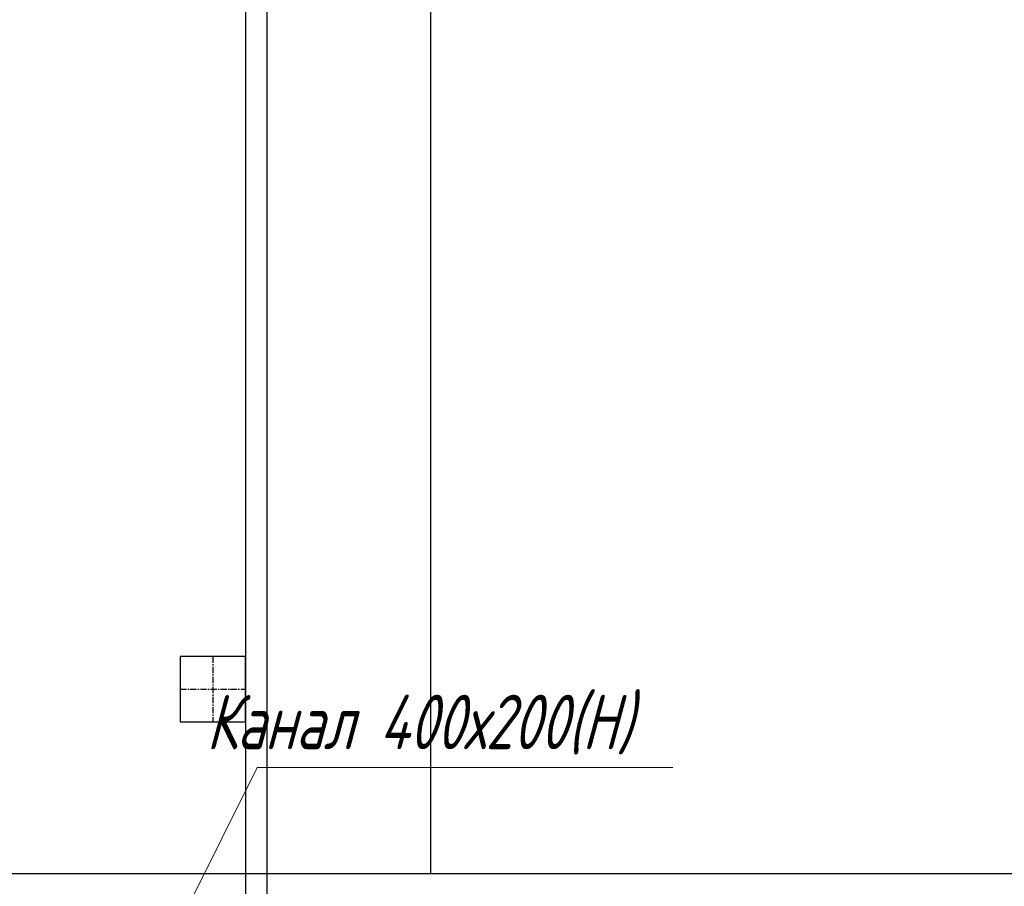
# Model space of a CAD drawing. Header units: millimetres. Extents: x 196 to 2027204, y -221452 to 153872.
# Tile 144 of 256: x 1160544 to 1163023, y -203456 to -201272. Entities that reach past the tile are written whole.
import ezdxf
from ezdxf import colors
from ezdxf.entities.mleader import LeaderData, LeaderLine
from ezdxf.math import Vec2, Vec3

# ---------------------------------------------------------------- set-up
doc = ezdxf.new("R2010")
doc.units = ezdxf.units.MM
doc.linetypes.add('CENTER', pattern=[50.8, 31.75, -6.35, 6.35, -6.35])
doc.layers.add('Текст', color=7, linetype='Continuous', lineweight=30)
doc.layers.add('Эл.линия силовых сетей', color=1, linetype='Continuous', lineweight=50)
doc.styles.add('Times New Roman', font='times.ttf')
doc.styles.add('Новый 050', font='romans.shx', dxfattribs={"width": 0.7, "oblique": 15, "height": 50})

# ---------------------------------------------------------------- blocks, each defined once
blk = doc.blocks.new('_None')

msp = doc.modelspace()

# ---------------------------------------------------------------- linework, layer by layer
at = {"color": 252, "lineweight": 30, "ltscale": 10}
for p, q in [((1161578.2, -196411.5), (1161578.2, -203424.1, 0.3)), ((1161167.3, -205877.3), (1161167.3, -196822.5)), ((1161112.5, -196877.3), (1161112.5, -205877.3)), ((1159184.7, -203424.1, 0.2), (1163744.7, -203424.1, 0.5))]:
    msp.add_line(p, q, dxfattribs=at)
at = {"color": 7, "linetype": 'CENTER', "lineweight": 25, "ltscale": 0.5}
for p, q in [((1161030.3, -202877.3), (1161030.3, -203041.7)), ((1160948.1, -202959.5), (1161112.5, -202959.5))]:
    msp.add_line(p, q, dxfattribs=at)
at = {"color": 252, "lineweight": 30, "ltscale": 10}
msp.add_lwpolyline([(1160948.1, -203041.7), (1161112.5, -203041.7), (1161112.5, -202877.3), (1160948.1, -202877.3), (1160948.1, -203041.7)], dxfattribs=at)

# ---------------------------------------------------------------- leaders
at = {"layer": 'Текст'}
ml = msp.add_multileader_mtext('Standard', dxfattribs=at)
ml.set_content('Канал 400х200(Н)', color=256, style='Новый 050')
ml.set_leader_properties(color=256, linetype='ByLayer', lineweight=13)
ml.set_arrow_properties(name='NONE')
ml.build(insert=Vec2(0, 0))
ml.multileader.update_dxf_attribs({"text_left_attachment_type": 6, "text_right_attachment_type": 6, "dogleg_length": 0, "arrow_head_size": 0})
ctx = ml.context
ctx.base_point, ctx.char_height, ctx.arrow_head_size, ctx.landing_gap_size, ctx.plane_origin = Vec3(1161141.6, -203156.3, 0.2), 137.25, 0, 0, Vec3(1164890.6, -203998.4, 0.2)
ctx.left_attachment, ctx.right_attachment, ctx.text_align_type = 6, 6, 1
notes = []
notes.append((ctx, [(1, (1, 1, 0), (1161141.6, -203156.3, 0.2), (1, 0), 0, [(0, [(1160928.4, -203586, 0.2)], 0, [])])]))
ctx.mtext.insert, ctx.mtext.width, ctx.mtext.alignment, ctx.mtext.line_spacing_factor, ctx.mtext.flow_direction = Vec3(1161549.8, -202973.3, 0.2), 1037.123, 2, 0.9, 5
for ctx, leaders in notes:
    for number, flags, end, landing, length, lines in leaders:
        leader = LeaderData()
        leader.index, (leader.has_last_leader_line, leader.has_dogleg_vector, leader.attachment_direction) = number, flags
        leader.last_leader_point, leader.dogleg_vector, leader.dogleg_length = Vec3(end), Vec3(landing), length
        for number, points, colour, breaks in lines:
            line = LeaderLine()
            line.index, line.vertices, line.color, line.breaks = number, Vec3.list(points), colors.encode_raw_color(colour), breaks
            leader.lines.append(line)
        ctx.leaders.append(leader)

# ---------------------------------------------------------------- next in the draw order: texts
at = {"layer": 'Эл.линия силовых сетей', "color": 1, "lineweight": 20, "ltscale": 200, "insert": (1141695.2, -202736.7, 0.4), "char_height": 300, "attachment_point": 1, "rotation": 359.8977, "style": 'Times New Roman', "bg_fill": 3, "box_fill_scale": 1, "bg_fill_color": 256, "bg_fill_transparency": 0}
msp.add_mtext_dynamic_manual_height_columns('\\pi16.00321;{\\L\\C0;5ДСП-36Вт-IP54\\P\\pi1335.61388;\\l2,6}', width=3198.337, gutter_width=1250, heights=[0], dxfattribs=at)

doc.saveas('drawing.dxf')
